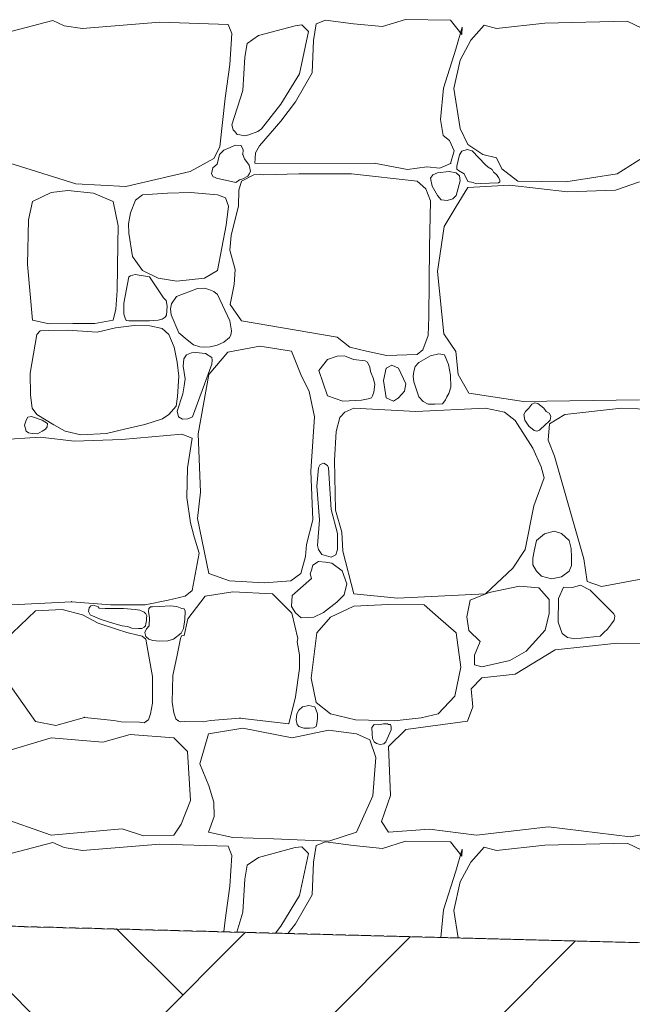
# Model space of a CAD drawing. Header units: millimetres. Extents: x 16408 to 141596, y -21057 to 26364.
# Tile 105 of 144: x 62148 to 62813, y -5525 to -4457. Entities that reach past the tile are written whole.
import ezdxf

# ---------------------------------------------------------------- set-up
doc = ezdxf.new("R2010")
doc.units = ezdxf.units.MM
doc.header["$MEASUREMENT"] = 0
doc.linetypes.add('Wipeout_Contour', pattern=[1000, 0, -1000])
doc.layers.add('0_Nr_pióra__1', color=7, linetype='Continuous', lineweight=13)
doc.layers.add('0_Nr_pióra__101', color=7, linetype='Continuous', lineweight=5, true_color=0xb2b2b2)
doc.layers.add('_elementy3d_Nr_pióra__101', color=7, linetype='Continuous', lineweight=5, true_color=0xb2b2b2)
doc.layers.add('_elementy3d', color=7, linetype='Continuous')

# ---------------------------------------------------------------- blocks, each defined once
blk = doc.blocks.new('*X6')
at = {"layer": '_elementy3d_Nr_pióra__101', "color": 253, "linetype": 'Continuous', "lineweight": 5, "true_color": 0xb2b2b2}
for p, q in [((62100, -4480.1), (62183.9, -4458.2)), ((62183.9, -4458.2), (62196.1, -4463.9)), ((62216.1, -4466.9), (62300, -4460.2)), ((62300, -4460.2), (62374.1, -4462.4)), ((62374.1, -4462.4), (62378, -4472.3)), ((62454.1, -4462.9), (62446.7, -4463.9)), ((62461.2, -4470.3), (62454.1, -4462.9)), ((62469.5, -4461.7), (62466.8, -4479.8)), ((62479.9, -4457.7), (62469.5, -4461.7)), ((62510.1, -4461.7), (62479.9, -4457.7)), ((62541.8, -4464.7), (62510.1, -4461.7)), ((62566.6, -4457), (62541.8, -4464.7)), ((62615.6, -4457.7), (62566.6, -4457)), ((62627.8, -4473.3), (62615.6, -4457.7)), ((62652, -4463.2), (62637.7, -4479.5)), ((62665.4, -4466.9), (62652, -4463.2)), ((62717.7, -4461.2), (62665.4, -4466.9)), ((62807.3, -4459), (62717.7, -4461.2)), ((62823.9, -4466.9), (62807.3, -4459)), ((62196.1, -4463.9), (62216.1, -4466.9)), ((62378, -4472.3), (62375.8, -4505.8)), ((62446.7, -4463.9), (62407, -4474.6)), ((62451.4, -4515.9), (62461.2, -4470.3)), ((62621.3, -4489.4), (62628, -4465.4)), ((62628, -4465.4), (62627.8, -4473.3)), ((62394.7, -4483), (62392.2, -4498.1)), ((62407, -4474.6), (62394.7, -4483)), ((62466.8, -4479.8), (62465.3, -4514.9)), ((62637.7, -4479.5), (62625.8, -4501.1)), ((62607.7, -4531.5), (62621.3, -4489.4)), ((62375.8, -4505.8), (62370.9, -4542.4)), ((62392.2, -4498.1), (62390.2, -4534)), ((62625.8, -4501.1), (62619.1, -4532)), ((62431.3, -4548.9), (62451.4, -4515.9)), ((62465.3, -4514.9), (62447.2, -4546.6)), ((62390.2, -4534), (62378.2, -4571.4)), ((62604.7, -4565.5), (62607.7, -4531.5)), ((62619.1, -4532), (62626, -4575.4)), ((62370.9, -4542.4), (62365.2, -4595.4)), ((62410.3, -4575.9), (62431.3, -4548.9)), ((62447.2, -4546.6), (62431.3, -4567.4)), ((62431.3, -4567.4), (62408.3, -4594.2)), ((62607.4, -4582.8), (62604.7, -4565.5)), ((62378.2, -4571.4), (62379.5, -4576.7)), ((62379.5, -4576.7), (62381.6, -4578.8)), ((62381.6, -4578.8), (62383.8, -4581.8)), ((62396.7, -4582.1), (62406.4, -4578.7)), ((62406.4, -4578.7), (62410.3, -4575.9)), ((62626, -4575.4), (62634.4, -4592.7)), ((62383.8, -4581.8), (62386.6, -4582.4)), ((62386.6, -4582.4), (62392.2, -4583.4)), ((62392.2, -4583.4), (62396.7, -4582.1)), ((62614.4, -4588.3), (62607.4, -4582.8)), ((62619.6, -4599.6), (62614.4, -4588.3)), ((62365.2, -4595.4), (62358.5, -4607.8)), ((62369.3, -4599), (62364.7, -4603.4)), ((62376.4, -4595.8), (62369.3, -4599)), ((62381.7, -4593.6), (62376.4, -4595.8)), ((62388.2, -4593.7), (62381.7, -4593.6)), ((62390.3, -4598.6), (62388.2, -4593.7)), ((62390, -4603.4), (62390.3, -4598.6)), ((62403.9, -4601.7), (62403.3, -4608)), ((62408.3, -4594.2), (62403.9, -4601.7)), ((62615.6, -4613.3), (62619.6, -4599.6)), ((62627.6, -4600.1), (62625.4, -4603.9)), ((62633.6, -4598), (62627.6, -4600.1)), ((62638.9, -4599.6), (62633.6, -4598)), ((62634.4, -4592.7), (62650.5, -4603.4)), ((62653.4, -4614.9), (62638.9, -4599.6)), ((62208.9, -4635.5), (62120, -4607.6)), ((62358.5, -4607.8), (62333, -4621.9)), ((62364.7, -4603.4), (62362.2, -4614.2)), ((62391.7, -4608.3), (62390, -4603.4)), ((62396.9, -4615.2), (62391.7, -4608.3)), ((62403.3, -4608), (62403.2, -4612.9)), ((62403.2, -4612.9), (62405.8, -4613.3)), ((62405.8, -4613.3), (62532.6, -4613)), ((62532.6, -4613), (62568.6, -4620)), ((62625.4, -4603.9), (62622.2, -4616.2)), ((62650.5, -4603.4), (62665.4, -4607.3)), ((62665.4, -4607.3), (62671.1, -4619)), ((62796.2, -4624.4), (62823.9, -4607.3)), ((62333, -4621.9), (62263.2, -4638.2)), ((62357.5, -4618), (62356.1, -4624.7)), ((62362.2, -4614.2), (62357.5, -4618)), ((62398.4, -4621.5), (62396.9, -4615.2)), ((62397.3, -4624.3), (62398.4, -4621.5)), ((62568.6, -4620), (62589.9, -4617)), ((62589.9, -4617), (62604, -4618.5)), ((62601.5, -4623.4), (62596.4, -4625.5)), ((62614.1, -4622.1), (62601.5, -4623.4)), ((62604, -4618.5), (62615.6, -4613.3)), ((62621.6, -4623.4), (62614.1, -4622.1)), ((62625.2, -4626.8), (62621.6, -4623.4)), ((62622.2, -4616.2), (62622.4, -4619.3)), ((62622.4, -4619.3), (62624.3, -4621)), ((62624.3, -4621), (62630.4, -4624.7)), ((62656.5, -4617.2), (62653.4, -4614.9)), ((62660.8, -4620), (62656.5, -4617.2)), ((62662.3, -4622.7), (62660.8, -4620)), ((62665.4, -4625.4), (62662.3, -4622.7)), ((62671.1, -4619), (62688.7, -4632.6)), ((62356.1, -4624.7), (62358, -4627.8)), ((62358, -4627.8), (62359.3, -4628.2)), ((62359.3, -4628.2), (62362, -4629.6)), ((62362, -4629.6), (62364.7, -4629.9)), ((62364.7, -4629.9), (62382.5, -4633.8)), ((62382.5, -4633.8), (62386.4, -4630.9)), ((62388.5, -4632.3), (62385.6, -4642.3)), ((62386.4, -4630.9), (62390, -4629.9)), ((62402.1, -4625.5), (62388.5, -4632.3)), ((62390, -4629.9), (62395.5, -4626.9)), ((62395.5, -4626.9), (62397.3, -4624.3)), ((62409, -4625.1), (62402.1, -4625.5)), ((62412.3, -4625.7), (62409, -4625.1)), ((62450.7, -4624.7), (62412.3, -4625.7)), ((62507.9, -4624.4), (62450.7, -4624.7)), ((62579.2, -4632.3), (62507.9, -4624.4)), ((62588.8, -4640.8), (62579.2, -4632.3)), ((62596.4, -4625.5), (62593.6, -4629.4)), ((62593.6, -4629.4), (62595.4, -4637.9)), ((62621.6, -4648.2), (62626.1, -4632.2)), ((62626.1, -4632.2), (62625.2, -4626.8)), ((62630.4, -4624.7), (62634.3, -4632.7)), ((62634.3, -4632.7), (62639.9, -4633.8)), ((62639.9, -4633.8), (62643.2, -4635.2)), ((62648.1, -4634.9), (62667.5, -4634.3)), ((62667.7, -4628.6), (62665.4, -4625.4)), ((62667.5, -4634.3), (62669, -4633.2)), ((62668.9, -4631.2), (62667.7, -4628.6)), ((62669, -4633.2), (62668.9, -4631.2)), ((62688.7, -4632.6), (62740.7, -4633.1)), ((62740.7, -4633.1), (62796.2, -4624.4)), ((62820.7, -4633.3), (62794.7, -4642.2)), ((62182, -4644.8), (62161.7, -4654.4)), ((62200.2, -4642.7), (62182, -4644.8)), ((62228, -4645.5), (62200.2, -4642.7)), ((62263.2, -4638.2), (62208.9, -4635.5)), ((62333.4, -4644.6), (62308.1, -4645.5)), ((62362.6, -4647.2), (62333.4, -4644.6)), ((62385.6, -4642.3), (62385.3, -4659.4)), ((62593.8, -4653.8), (62588.8, -4640.8)), ((62595.4, -4637.9), (62601.5, -4648.2)), ((62634.4, -4639.3), (62621.6, -4659.8)), ((62679.5, -4636.8), (62634.4, -4639.3)), ((62643.2, -4635.2), (62648.1, -4634.9)), ((62742.4, -4644), (62679.5, -4636.8)), ((62794.7, -4642.2), (62742.4, -4644)), ((62161.7, -4654.4), (62157.4, -4674.5)), ((62249.4, -4654.4), (62228, -4645.5)), ((62254.6, -4681.1), (62249.4, -4654.4)), ((62273.7, -4653.1), (62268.2, -4666.7)), ((62281.2, -4647.2), (62273.7, -4653.1)), ((62308.1, -4645.5), (62281.2, -4647.2)), ((62371.3, -4650.5), (62362.6, -4647.2)), ((62374.5, -4659.7), (62371.3, -4650.5)), ((62592.5, -4704.2), (62593.8, -4653.8)), ((62601.5, -4648.2), (62605.5, -4652.8)), ((62605.5, -4652.8), (62612, -4653.5)), ((62612, -4653.5), (62618.1, -4651.6)), ((62618.1, -4651.6), (62621.6, -4648.2)), ((62372.1, -4680.3), (62374.5, -4659.7)), ((62385.3, -4659.4), (62377.2, -4691.5)), ((62621.6, -4659.8), (62608.7, -4681.6)), ((62157.4, -4674.5), (62156.4, -4723)), ((62268.2, -4666.7), (62266.1, -4678.8)), ((62254.4, -4700.9), (62254.6, -4681.1)), ((62266.1, -4678.8), (62266.3, -4689)), ((62362.6, -4729.2), (62372.1, -4680.3)), ((62608.7, -4681.6), (62601.5, -4730.4)), ((62266.3, -4689), (62270.4, -4714.1)), ((62377.2, -4691.5), (62376.1, -4707.2)), ((62253.7, -4751.1), (62254.4, -4700.9)), ((62376.1, -4707.2), (62381.6, -4728.2)), ((62591.8, -4779.6), (62592.5, -4704.2)), ((62270.4, -4714.1), (62281.2, -4729.2)), ((62156.4, -4723), (62161.7, -4783.2)), ((62281.2, -4729.2), (62298, -4737.8)), ((62348.6, -4737.5), (62362.6, -4729.2)), ((62381.6, -4728.2), (62380.7, -4744.6)), ((62601.5, -4730.4), (62608.4, -4798)), ((62266.3, -4736.4), (62261, -4764.8)), ((62268.2, -4735.1), (62266.3, -4736.4)), ((62273.3, -4733.7), (62268.2, -4735.1)), ((62288.9, -4736.4), (62273.3, -4733.7)), ((62299.5, -4752.4), (62288.9, -4736.4)), ((62298, -4737.8), (62318.5, -4741.1)), ((62318.5, -4741.1), (62348.6, -4737.5)), ((62252.2, -4771.2), (62253.7, -4751.1)), ((62340.9, -4749), (62317.9, -4757.4)), ((62348.5, -4748.7), (62340.9, -4749)), ((62353.3, -4749.8), (62348.5, -4748.7)), ((62358.4, -4752), (62353.3, -4749.8)), ((62380.7, -4744.6), (62376.4, -4766.1)), ((62304.1, -4758.9), (62299.5, -4752.4)), ((62306.9, -4762), (62304.1, -4758.9)), ((62307.8, -4768), (62306.9, -4762)), ((62317.9, -4757.4), (62312.6, -4765.5)), ((62362.5, -4755.4), (62358.4, -4752)), ((62376, -4784), (62362.5, -4755.4)), ((62249.4, -4783.2), (62252.2, -4771.2)), ((62261, -4764.8), (62260.8, -4776.9)), ((62307, -4777.8), (62307.8, -4768)), ((62312.6, -4765.5), (62311.4, -4770.9)), ((62311.4, -4770.9), (62312.3, -4777.6)), ((62376.4, -4766.1), (62388.5, -4783.9)), ((62161.7, -4783.2), (62179.9, -4787.3)), ((62229.5, -4786.9), (62249.4, -4783.2)), ((62260.8, -4776.9), (62262.3, -4781.1)), ((62262.3, -4781.1), (62263.3, -4783.5)), ((62263.3, -4783.5), (62266.3, -4784)), ((62288.9, -4784), (62298.2, -4783.2)), ((62298.2, -4783.2), (62302.6, -4782.2)), ((62302.6, -4782.2), (62305.8, -4779.8)), ((62305.8, -4779.8), (62307, -4777.8)), ((62312.3, -4777.6), (62320.6, -4796.8)), ((62388.5, -4783.9), (62492.5, -4801.6)), ((62591.3, -4799.7), (62591.8, -4779.6)), ((62179.2, -4794.4), (62170.2, -4794.7)), ((62200, -4794.1), (62179.2, -4794.4)), ((62179.9, -4787.3), (62205.4, -4787)), ((62231.8, -4796.1), (62200, -4794.1)), ((62205.4, -4787), (62229.5, -4786.9)), ((62251.8, -4791.7), (62231.8, -4796.1)), ((62272.2, -4788.9), (62251.8, -4791.7)), ((62266.3, -4784), (62288.9, -4784)), ((62289.2, -4789.2), (62272.2, -4788.9)), ((62302.4, -4792.1), (62289.2, -4789.2)), ((62309.6, -4798.9), (62302.4, -4792.1)), ((62377.7, -4794.9), (62376, -4784)), ((62166.4, -4798.9), (62159.1, -4840.8)), ((62170.2, -4794.7), (62166.4, -4798.9)), ((62315.4, -4812.6), (62309.6, -4798.9)), ((62320.6, -4796.8), (62329.5, -4804.4)), ((62329.5, -4804.4), (62336.4, -4809.8)), ((62369.4, -4807.2), (62375.4, -4802.2)), ((62375.4, -4802.2), (62377.1, -4799.6)), ((62377.1, -4799.6), (62377.7, -4794.9)), ((62492.5, -4801.6), (62506.3, -4812.5)), ((62585.3, -4815.5), (62591.3, -4799.7)), ((62608.4, -4798), (62621.3, -4817.1)), ((62318.8, -4828.6), (62315.4, -4812.6)), ((62336.4, -4809.8), (62343.2, -4812.3)), ((62343.2, -4812.3), (62347.4, -4812.6)), ((62347.4, -4812.6), (62354.6, -4812.1)), ((62354.6, -4812.1), (62362.2, -4810.3)), ((62362.2, -4810.3), (62369.4, -4807.2)), ((62408.6, -4811.4), (62373.9, -4817.8)), ((62442.7, -4816.9), (62408.6, -4811.4)), ((62506.3, -4812.5), (62524.1, -4816.7)), ((62579.2, -4820.6), (62585.3, -4815.5)), ((62325.9, -4825.3), (62325.2, -4833)), ((62329, -4821), (62325.9, -4825.3)), ((62334.3, -4818.8), (62329, -4821)), ((62339, -4818.2), (62334.3, -4818.8)), ((62349.6, -4819.4), (62339, -4818.2)), ((62356.4, -4823.8), (62349.6, -4819.4)), ((62373.9, -4817.8), (62353.3, -4842.1)), ((62356.3, -4830.9), (62356.7, -4826.7)), ((62356.7, -4826.7), (62356.4, -4823.8)), ((62452.9, -4842.1), (62442.7, -4816.9)), ((62481.9, -4826), (62472.7, -4837.7)), ((62492.4, -4822.4), (62481.9, -4826)), ((62500.4, -4821.8), (62492.4, -4822.4)), ((62502.2, -4822.6), (62500.4, -4821.8)), ((62510.1, -4826), (62502.2, -4822.6)), ((62523, -4827.5), (62510.1, -4826)), ((62524.1, -4816.7), (62546.1, -4821.7)), ((62546.1, -4821.7), (62579.2, -4820.6)), ((62593.9, -4821.8), (62581.2, -4829.2)), ((62602.7, -4819.8), (62593.9, -4821.8)), ((62608.9, -4820.7), (62602.7, -4819.8)), ((62611.4, -4826.8), (62608.9, -4820.7)), ((62621.3, -4817.1), (62623.8, -4842.1)), ((62320.7, -4843.8), (62318.8, -4828.6)), ((62325.2, -4833), (62327.5, -4847)), ((62335.5, -4887.9), (62356.3, -4830.9)), ((62525.5, -4828.7), (62523, -4827.5)), ((62527.8, -4834.2), (62525.5, -4828.7)), ((62528.7, -4838.9), (62527.8, -4834.2)), ((62545.8, -4835.4), (62542.6, -4848.6)), ((62551.9, -4832.2), (62545.8, -4835.4)), ((62558.9, -4835.4), (62551.9, -4832.2)), ((62566.8, -4852.3), (62558.9, -4835.4)), ((62577.1, -4833.5), (62575.6, -4838.9)), ((62581.2, -4829.2), (62577.1, -4833.5)), ((62613.2, -4831.4), (62611.4, -4826.8)), ((62615.3, -4842.7), (62613.2, -4831.4)), ((62159.1, -4840.8), (62159.5, -4864.6)), ((62319.1, -4865.9), (62320.7, -4843.8)), ((62327.5, -4847), (62326.4, -4854.4)), ((62353.3, -4842.1), (62341.7, -4906.5)), ((62462.1, -4860.7), (62452.9, -4842.1)), ((62472.7, -4837.7), (62481.9, -4865.4)), ((62531.8, -4847), (62528.7, -4838.9)), ((62533.4, -4853), (62531.8, -4847)), ((62575.6, -4838.9), (62574.8, -4844.1)), ((62574.8, -4844.1), (62575.7, -4850)), ((62615.9, -4856), (62615.3, -4842.7)), ((62623.8, -4842.1), (62635.4, -4862.4)), ((62326.4, -4854.4), (62324.8, -4863)), ((62532.1, -4861.4), (62533.4, -4853)), ((62542.6, -4848.6), (62545.8, -4867.6)), ((62565.6, -4860.2), (62566.8, -4852.3)), ((62575.7, -4850), (62581.2, -4866.4)), ((62613.6, -4862.6), (62615.9, -4856)), ((62159.5, -4864.6), (62161.5, -4878.5)), ((62317.5, -4876.4), (62319.1, -4865.9)), ((62324.8, -4863), (62318.7, -4881.8)), ((62467.8, -4887.9), (62462.1, -4860.7)), ((62481.9, -4865.4), (62498.7, -4871.1)), ((62519, -4869.9), (62526.2, -4868.6)), ((62526.2, -4868.6), (62529.6, -4867.3)), ((62529.6, -4867.3), (62530.7, -4865.4)), ((62530.7, -4865.4), (62532.1, -4861.4)), ((62545.8, -4867.6), (62553.6, -4870.9)), ((62553.6, -4870.9), (62558.9, -4867.6)), ((62558.9, -4867.6), (62565.6, -4860.2)), ((62581.2, -4866.4), (62585.8, -4871.4)), ((62610.2, -4869.7), (62611.4, -4866.4)), ((62611.4, -4866.4), (62613.6, -4862.6)), ((62635.4, -4862.4), (62694.6, -4871.6)), ((62161.5, -4878.5), (62166.4, -4885.4)), ((62309.6, -4885.4), (62317.5, -4876.4)), ((62498.7, -4871.1), (62519, -4869.9)), ((62510.6, -4878.5), (62500.7, -4883)), ((62578, -4882.2), (62510.6, -4878.5)), ((62653.4, -4878.5), (62578, -4882.2)), ((62585.8, -4871.4), (62591.1, -4874.2)), ((62591.1, -4874.2), (62598.5, -4874.3)), ((62598.5, -4874.3), (62606.7, -4874.1)), ((62606.7, -4874.1), (62608.4, -4872.1)), ((62608.4, -4872.1), (62610.2, -4869.7)), ((62674.1, -4883), (62653.4, -4878.5)), ((62694.6, -4871.6), (62820.7, -4869.6)), ((62700.6, -4878.5), (62697, -4882.2)), ((62703.9, -4874.3), (62700.6, -4878.5)), ((62707.1, -4872.9), (62703.9, -4874.3)), ((62710.2, -4873.6), (62707.1, -4872.9)), ((62716.7, -4878.5), (62710.2, -4873.6)), ((62719.4, -4882.4), (62716.7, -4878.5)), ((62800.9, -4878.5), (62739.7, -4885.7)), ((62910.1, -4884), (62800.9, -4878.5)), ((62156.6, -4888.5), (62154.9, -4891.5)), ((62160.6, -4887.8), (62156.6, -4888.5)), ((62172.3, -4891.5), (62160.6, -4887.8)), ((62166.4, -4885.4), (62184.7, -4896.9)), ((62283.5, -4896.4), (62303, -4890.1)), ((62303, -4890.1), (62309.6, -4885.4)), ((62318.7, -4881.8), (62320.1, -4888.2)), ((62320.1, -4888.2), (62324.4, -4890.5)), ((62324.4, -4890.5), (62330.5, -4890.2)), ((62330.5, -4890.2), (62335.5, -4887.9)), ((62464, -4947.1), (62467.8, -4887.9)), ((62495.5, -4888.9), (62491.3, -4903.8)), ((62500.7, -4883), (62495.5, -4888.9)), ((62685.5, -4891.9), (62674.1, -4883)), ((62697, -4882.2), (62694.9, -4885.5)), ((62694.9, -4885.5), (62696, -4891.7)), ((62722.4, -4884), (62719.4, -4882.4)), ((62724.3, -4887.2), (62722.4, -4884)), ((62739.7, -4885.7), (62723.1, -4895.6)), ((62723.7, -4891.5), (62724.3, -4887.2)), ((62154.9, -4891.5), (62153.2, -4897.1)), ((62153.2, -4897.1), (62154.9, -4903.7)), ((62177.9, -4895.2), (62172.3, -4891.5)), ((62176, -4901.5), (62177.6, -4898.8)), ((62177.6, -4898.8), (62177.9, -4895.2)), ((62184.7, -4896.9), (62197, -4903.7)), ((62242, -4906.1), (62262.9, -4900.9)), ((62262.9, -4900.9), (62283.5, -4896.4)), ((62705, -4921.9), (62685.5, -4891.9)), ((62696, -4891.7), (62700.6, -4898.3)), ((62700.6, -4898.3), (62706.2, -4902.8)), ((62711.9, -4902.7), (62714, -4900.6)), ((62714, -4900.6), (62716.7, -4898.3)), ((62716.7, -4898.3), (62723.7, -4891.5)), ((62723.1, -4895.6), (62721.4, -4913.2)), ((62169.9, -4910.2), (62125.1, -4912.9)), ((62154.9, -4903.7), (62157.3, -4905.4)), ((62157.3, -4905.4), (62161.3, -4906.3)), ((62161.3, -4906.3), (62167.2, -4906.6)), ((62167.2, -4906.6), (62172.3, -4903.7)), ((62207.2, -4914.4), (62169.9, -4910.2)), ((62172.3, -4903.7), (62176, -4901.5)), ((62197, -4903.7), (62214.1, -4907.6)), ((62214.1, -4907.6), (62242, -4906.1)), ((62324, -4907), (62258.8, -4912.7)), ((62334.9, -4911.1), (62324, -4907)), ((62329.8, -4943.2), (62334.9, -4911.1)), ((62341.7, -4906.5), (62344.2, -4969.7)), ((62491.3, -4903.8), (62489.6, -4935)), ((62706.2, -4902.8), (62709, -4903.6)), ((62709, -4903.6), (62711.9, -4902.7)), ((62258.8, -4912.7), (62207.2, -4914.4)), ((62713.7, -4942.2), (62705, -4921.9)), ((62721.4, -4913.2), (62728.4, -4930.8)), ((62728.4, -4930.8), (62749.9, -5006.6)), ((62329.3, -4975.7), (62329.8, -4943.2)), ((62472.2, -4943.2), (62470.4, -4963.3)), ((62474.1, -4939.7), (62472.2, -4943.2)), ((62478, -4938.3), (62474.1, -4939.7)), ((62481.8, -4940.8), (62478, -4938.3)), ((62482.9, -4943.2), (62481.8, -4940.8)), ((62486, -4988.6), (62482.9, -4943.2)), ((62489.6, -4935), (62490.8, -4989.2)), ((62717.2, -4954.1), (62713.7, -4942.2)), ((62466, -4999.6), (62464, -4947.1)), ((62705.8, -4984.5), (62717.2, -4954.1)), ((62470.4, -4963.3), (62473.1, -4999.9)), ((62333.1, -5002.9), (62329.3, -4975.7)), ((62344.2, -4969.7), (62340.7, -4998.2)), ((62696.4, -5032.1), (62705.8, -4984.5)), ((62492.8, -5014.7), (62486, -4988.6)), ((62490.8, -4989.2), (62497.5, -5013)), ((62337.3, -5018.1), (62333.1, -5002.9)), ((62340.7, -4998.2), (62353.3, -5058.1)), ((62459.3, -5026.6), (62466, -4999.6)), ((62473.1, -4999.9), (62471, -5027.5)), ((62749.9, -5006.6), (62760.3, -5042.2)), ((62342.6, -5036.1), (62337.3, -5018.1)), ((62492.7, -5032.1), (62492.8, -5014.7)), ((62497.5, -5013), (62498.7, -5033.6)), ((62717.6, -5015.1), (62708.9, -5022.2)), ((62727.9, -5012.2), (62717.6, -5015.1)), ((62736.1, -5014.6), (62727.9, -5012.2)), ((62744.1, -5022.2), (62736.1, -5014.6)), ((62458.1, -5039.5), (62459.3, -5026.6)), ((62471, -5027.5), (62472.2, -5032.1)), ((62708.9, -5022.2), (62706.1, -5033.9)), ((62746.4, -5030.8), (62744.1, -5022.2)), ((62334.9, -5076.4), (62342.6, -5036.1)), ((62452.9, -5058.1), (62458.1, -5039.5)), ((62472.2, -5032.1), (62475.9, -5037.2)), ((62475.9, -5037.2), (62485.9, -5040.3)), ((62485.9, -5040.3), (62491, -5037.7)), ((62491, -5037.7), (62492.7, -5032.1)), ((62498.7, -5033.6), (62510.6, -5079.9)), ((62683, -5052.2), (62696.4, -5032.1)), ((62706.1, -5033.9), (62704.9, -5041.2)), ((62746.7, -5040.2), (62746.4, -5030.8)), ((62746.7, -5049.2), (62746.7, -5040.2)), ((62466.2, -5048.8), (62464.4, -5054.2)), ((62472.2, -5044.8), (62466.2, -5048.8)), ((62479.6, -5045.7), (62472.2, -5044.8)), ((62486.6, -5046.8), (62479.6, -5045.7)), ((62497.7, -5055.1), (62486.6, -5046.8)), ((62704.9, -5041.2), (62704.8, -5048.6)), ((62704.8, -5048.6), (62708.9, -5055.4)), ((62744.1, -5055.4), (62746.7, -5049.2)), ((62760.3, -5042.2), (62763.7, -5066.8)), ((62353.3, -5058.1), (62375.6, -5065.8)), ((62442, -5065.8), (62452.9, -5058.1)), ((62464.4, -5054.2), (62463, -5058.4)), ((62463, -5058.4), (62464.4, -5063.3)), ((62503, -5069.1), (62497.7, -5055.1)), ((62653.4, -5079.9), (62683, -5052.2)), ((62708.9, -5055.4), (62714.1, -5061)), ((62714.1, -5061), (62725.2, -5063.8)), ((62735.9, -5061.7), (62744.1, -5055.4)), ((62779.3, -5072), (62835.8, -5061.6)), ((62375.6, -5065.8), (62413.3, -5068)), ((62413.3, -5068), (62442, -5065.8)), ((62464.4, -5063.3), (62443.6, -5081.8)), ((62500.2, -5081.2), (62503, -5069.1)), ((62690.4, -5071.7), (62657.5, -5078.7)), ((62711.5, -5073.5), (62690.4, -5071.7)), ((62725.2, -5063.8), (62735.9, -5061.7)), ((62756.6, -5070.8), (62747.9, -5073)), ((62767, -5075.9), (62756.6, -5070.8)), ((62763.7, -5066.8), (62779.3, -5072)), ((62309.1, -5086.8), (62327.3, -5082.4)), ((62327.3, -5082.4), (62334.9, -5076.4)), ((62330.2, -5107.3), (62349.1, -5082.6)), ((62349.1, -5082.6), (62379.1, -5077.9)), ((62379.1, -5077.9), (62422.2, -5079.9)), ((62422.2, -5079.9), (62443.2, -5100.9)), ((62443.6, -5081.8), (62443, -5093.9)), ((62492.2, -5089), (62500.2, -5081.2)), ((62510.6, -5079.9), (62557.9, -5084.8)), ((62557.9, -5084.8), (62653.4, -5079.9)), ((62657.5, -5078.7), (62636.9, -5086.8)), ((62722.6, -5086.3), (62711.5, -5073.5)), ((62738.2, -5072.7), (62732.7, -5085.1)), ((62747.9, -5073), (62738.2, -5072.7)), ((62792.7, -5101.7), (62767, -5075.9)), ((62115.5, -5093.1), (62204.2, -5088.6)), ((62204.2, -5088.6), (62246.4, -5091.8)), ((62225, -5093.1), (62223.2, -5095.1)), ((62228.6, -5092.8), (62225, -5093.1)), ((62231.2, -5093.3), (62228.6, -5092.8)), ((62233.1, -5094.2), (62231.2, -5093.3)), ((62246.4, -5091.8), (62284.1, -5091.8)), ((62284.1, -5091.8), (62309.1, -5086.8)), ((62311.2, -5093.2), (62300, -5093.7)), ((62318.5, -5093.9), (62311.2, -5093.2)), ((62477.6, -5100.3), (62492.2, -5089)), ((62510.6, -5093.5), (62485.3, -5105.2)), ((62548.2, -5091.5), (62510.6, -5093.5)), ((62586.9, -5091.8), (62548.2, -5091.5)), ((62602.2, -5105.2), (62586.9, -5091.8)), ((62636.9, -5086.8), (62633.2, -5104.8)), ((62722.4, -5101.2), (62722.6, -5086.3)), ((62732.7, -5085.1), (62732.3, -5110.6)), ((62164.9, -5098.6), (62131.6, -5130.3)), ((62194.1, -5097), (62164.9, -5098.6)), ((62215.9, -5102.9), (62194.1, -5097)), ((62233, -5111.7), (62215.9, -5102.9)), ((62223.2, -5095.1), (62222.6, -5099.1)), ((62222.6, -5099.1), (62224.3, -5102.9)), ((62224.3, -5102.9), (62235, -5107.4)), ((62234.2, -5095.4), (62233.1, -5094.2)), ((62240.6, -5095.9), (62234.2, -5095.4)), ((62260.5, -5095.8), (62240.6, -5095.9)), ((62273.3, -5097), (62260.5, -5095.8)), ((62278.3, -5097.8), (62273.3, -5097)), ((62282.9, -5100), (62278.3, -5097.8)), ((62284.8, -5101.7), (62282.9, -5100)), ((62285.9, -5103.9), (62284.8, -5101.7)), ((62285.6, -5106.4), (62285.9, -5103.9)), ((62288, -5095.8), (62287.8, -5099.6)), ((62287.8, -5099.6), (62288.9, -5105.7)), ((62289.8, -5094), (62288, -5095.8)), ((62292.1, -5094.3), (62289.8, -5094)), ((62300, -5093.7), (62292.1, -5094.3)), ((62324, -5095.8), (62318.5, -5093.9)), ((62326.4, -5096.2), (62324, -5095.8)), ((62327.6, -5098.8), (62326.4, -5096.2)), ((62327.2, -5107.8), (62327.6, -5098.8)), ((62443, -5093.9), (62447.3, -5100.5)), ((62443.2, -5100.9), (62449.6, -5128.3)), ((62447.3, -5100.5), (62453.3, -5106.2)), ((62467, -5105.2), (62477.6, -5100.3)), ((62718.1, -5119.6), (62722.4, -5101.2)), ((62793.7, -5104.3), (62792.7, -5101.7)), ((62793.1, -5108.5), (62793.7, -5104.3)), ((62253, -5118.5), (62233, -5111.7)), ((62235, -5107.4), (62250.1, -5112.2)), ((62250.1, -5112.2), (62259.1, -5114.6)), ((62259.1, -5114.6), (62264.8, -5115.6)), ((62282.9, -5116.3), (62284.2, -5114.7)), ((62284.2, -5114.7), (62284.7, -5112.4)), ((62284.7, -5112.4), (62285.4, -5109)), ((62285.4, -5109), (62285.6, -5106.4)), ((62288.3, -5114.6), (62285.4, -5118.1)), ((62288.9, -5105.7), (62288.3, -5114.6)), ((62325.6, -5117.8), (62327.2, -5107.8)), ((62326.4, -5125.2), (62330.2, -5107.3)), ((62453.3, -5106.2), (62467, -5105.2)), ((62485.3, -5105.2), (62470.2, -5122.2)), ((62621.6, -5122.5), (62602.2, -5105.2)), ((62633.2, -5104.8), (62635.2, -5119.8)), ((62732.3, -5110.6), (62736.8, -5123.1)), ((62786, -5118.3), (62790.2, -5112.7)), ((62790.2, -5112.7), (62793.1, -5108.5)), ((62264, -5121.9), (62253, -5118.5)), ((62275.9, -5125), (62264, -5121.9)), ((62264.8, -5115.6), (62269.4, -5117.1)), ((62269.4, -5117.1), (62276.9, -5117.8)), ((62280.9, -5126), (62275.9, -5125)), ((62276.9, -5117.8), (62280.3, -5117.5)), ((62280.3, -5117.5), (62282.9, -5116.3)), ((62285.4, -5118.1), (62283.8, -5122)), ((62283.8, -5122), (62284.6, -5126.3)), ((62314.8, -5129.3), (62323.2, -5122.7)), ((62322.4, -5128.3), (62323.4, -5125.5)), ((62323.2, -5122.7), (62325.6, -5117.8)), ((62323.4, -5125.5), (62326.4, -5125.2)), ((62470.2, -5122.2), (62464.3, -5171.5)), ((62626.8, -5159.4), (62621.6, -5122.5)), ((62635.2, -5119.8), (62647.6, -5131.9)), ((62697.6, -5142.3), (62718.1, -5119.6)), ((62736.8, -5123.1), (62742.5, -5127.3)), ((62778.1, -5126), (62781.9, -5121.8)), ((62781.8, -5122), (62786, -5118.3)), ((62284.9, -5129.3), (62280.9, -5126)), ((62284.6, -5126.3), (62288, -5129.3)), ((62288, -5147.7), (62284.9, -5129.3)), ((62288, -5129.3), (62292.4, -5130.6)), ((62292.4, -5130.6), (62299.5, -5131.3)), ((62299.5, -5131.3), (62308.7, -5131.1)), ((62308.7, -5131.1), (62314.8, -5129.3)), ((62318.8, -5146.6), (62322.4, -5128.3)), ((62449.6, -5128.3), (62449.1, -5132.1)), ((62449.1, -5132.1), (62451.5, -5146.2)), ((62647.6, -5131.9), (62641.4, -5146.5)), ((62796.4, -5133.4), (62729.1, -5140.8)), ((62742.5, -5127.3), (62750.4, -5128.7)), ((62750.4, -5128.7), (62778.1, -5126)), ((62827.4, -5133.9), (62796.4, -5133.4)), ((62314.2, -5168.6), (62318.8, -5146.6)), ((62451.5, -5146.2), (62451.6, -5161)), ((62641.4, -5146.5), (62641.6, -5156.9)), ((62679.8, -5152.5), (62697.6, -5142.3)), ((62729.1, -5140.8), (62685.7, -5167.1)), ((62292, -5169.8), (62288, -5147.7)), ((62641.6, -5156.9), (62649.6, -5159.2)), ((62649.6, -5159.2), (62679.8, -5152.5)), ((62451.6, -5161), (62447.1, -5191.9)), ((62620.1, -5190.9), (62626.8, -5159.4)), ((62685.7, -5167.1), (62649.6, -5171.3)), ((62292, -5198.6), (62292, -5169.8)), ((62313.4, -5197.5), (62314.2, -5168.6)), ((62464.3, -5171.5), (62469.5, -5198)), ((62649.6, -5171.3), (62637.9, -5183.2)), ((62137.5, -5179.3), (62164.9, -5218.6)), ((62637.9, -5183.2), (62639.6, -5202.5)), ((62289.9, -5210.3), (62292, -5198.6)), ((62315.2, -5209.2), (62313.4, -5197.5)), ((62447.1, -5191.9), (62439.9, -5220.9)), ((62469.5, -5198), (62485.3, -5210.2)), ((62602.2, -5210.2), (62620.1, -5190.9)), ((62287.5, -5216.6), (62289.9, -5210.3)), ((62317.4, -5215.5), (62315.2, -5209.2)), ((62448.6, -5210.3), (62448.1, -5216.7)), ((62450.9, -5206.2), (62448.6, -5210.3)), ((62454.8, -5202.6), (62450.9, -5206.2)), ((62461.5, -5201.1), (62454.8, -5202.6)), ((62468.2, -5202.7), (62461.5, -5201.1)), ((62469.5, -5206.2), (62468.2, -5202.7)), ((62471, -5210), (62469.5, -5206.2)), ((62471.2, -5215.3), (62471, -5210)), ((62485.3, -5210.2), (62512.3, -5216.6)), ((62583.7, -5214.4), (62602.2, -5210.2)), ((62639.6, -5202.5), (62633.9, -5218.1)), ((62164.9, -5218.6), (62187.1, -5222.8)), ((62187.1, -5222.8), (62218, -5214)), ((62218, -5214), (62249.9, -5217.5)), ((62249.9, -5217.5), (62257.9, -5219)), ((62257.9, -5219), (62277.8, -5219.3)), ((62277.8, -5219.3), (62282.9, -5219.9)), ((62282.9, -5219.9), (62284.9, -5218.6)), ((62284.9, -5218.6), (62287.5, -5216.6)), ((62319.9, -5217.6), (62317.4, -5215.5)), ((62321.9, -5219), (62319.9, -5217.6)), ((62327, -5218.5), (62321.9, -5219)), ((62346.9, -5218.7), (62327, -5218.5)), ((62354.9, -5217.5), (62346.9, -5218.7)), ((62386.9, -5214.8), (62354.9, -5217.5)), ((62439.9, -5220.9), (62386.9, -5214.8)), ((62448.1, -5216.7), (62449, -5221.6)), ((62449, -5221.6), (62450.9, -5223.8)), ((62469.5, -5223.8), (62470.5, -5220.5)), ((62470.5, -5220.5), (62471.2, -5215.3)), ((62512.3, -5216.6), (62554.2, -5217.9)), ((62532.5, -5221.6), (62530.1, -5225)), ((62537.8, -5222), (62532.5, -5221.6)), ((62542.9, -5220.9), (62537.8, -5222)), ((62547, -5221.1), (62542.9, -5220.9)), ((62548.3, -5221.6), (62547, -5221.1)), ((62550.3, -5221.9), (62548.3, -5221.6)), ((62554.2, -5217.9), (62583.7, -5214.4)), ((62633.9, -5218.1), (62567.1, -5227.3)), ((62343.4, -5264.4), (62352.6, -5231.7)), ((62352.6, -5231.7), (62390, -5225.8)), ((62390, -5225.8), (62443.5, -5236.2)), ((62443.5, -5236.2), (62482.9, -5228)), ((62450.9, -5223.8), (62456.2, -5225.6)), ((62456.2, -5225.6), (62462.5, -5225.7)), ((62462.5, -5225.7), (62466.6, -5225.3)), ((62466.6, -5225.3), (62469.5, -5223.8)), ((62482.9, -5228), (62513.3, -5231.7)), ((62513.3, -5231.7), (62527.9, -5238.4)), ((62530.1, -5225), (62530.4, -5231.7)), ((62530.4, -5231.7), (62530.9, -5236.9)), ((62545.2, -5240.6), (62551, -5227.7)), ((62567.1, -5227.3), (62548.2, -5245.6)), ((62550.9, -5224.3), (62550.3, -5221.9)), ((62551, -5227.7), (62550.9, -5224.3)), ((62182.1, -5236.2), (62126.6, -5252.8)), ((62238.2, -5240.9), (62182.1, -5236.2)), ((62267.6, -5232.7), (62238.2, -5240.9)), ((62315.2, -5236.2), (62267.6, -5232.7)), ((62330, -5251), (62315.2, -5236.2)), ((62527.9, -5238.4), (62534.4, -5257.5)), ((62530.9, -5236.9), (62532.5, -5240.6)), ((62532.5, -5240.6), (62535.1, -5242.5)), ((62535.1, -5242.5), (62539.2, -5243.4)), ((62539.2, -5243.4), (62543, -5242.8)), ((62543, -5242.8), (62545.2, -5240.6)), ((62333.3, -5304.3), (62330, -5251)), ((62548.2, -5245.6), (62550.5, -5298.6)), ((62353.3, -5288.4), (62343.4, -5264.4)), ((62534.4, -5257.5), (62531.2, -5299.1)), ((62358.5, -5306), (62353.3, -5288.4)), ((62323.1, -5329.8), (62333.3, -5304.3)), ((62358.8, -5321.4), (62358.5, -5306)), ((62531.2, -5299.1), (62513.3, -5338.5)), ((62550.5, -5298.6), (62540.6, -5326.8)), ((62118.6, -5319.5), (62182.1, -5341.7)), ((62352.6, -5338.5), (62358.8, -5321.4)), ((62540.6, -5326.8), (62548.2, -5338.5)), ((62182.1, -5341.7), (62259.2, -5335)), ((62259.2, -5335), (62282.2, -5342.4)), ((62315.2, -5341.7), (62323.1, -5329.8)), ((62379.1, -5344.2), (62352.6, -5338.5)), ((62513.3, -5338.5), (62483.4, -5348.4)), ((62548.2, -5338.5), (62592.6, -5335.3)), ((62592.6, -5335.3), (62643.6, -5341.7)), ((62643.6, -5341.7), (62721.9, -5332.8)), ((62721.9, -5332.8), (62810.5, -5343.4)), ((62810.5, -5343.4), (62838.8, -5338.5)), ((62100, -5371.5), (62183.9, -5349.6)), ((62183.9, -5349.6), (62196.1, -5355.3)), ((62282.2, -5342.4), (62315.2, -5341.7)), ((62423.4, -5345.9), (62379.1, -5344.2)), ((62483.4, -5348.4), (62423.4, -5345.9)), ((62479.9, -5349.1), (62469.5, -5353.1)), ((62510.1, -5353.1), (62479.9, -5349.1)), ((62566.6, -5348.4), (62541.8, -5356.1)), ((62615.6, -5349.1), (62566.6, -5348.4)), ((62627.8, -5364.7), (62615.6, -5349.1)), ((62196.1, -5355.3), (62216.1, -5358.3)), ((62216.1, -5358.3), (62300, -5351.6)), ((62300, -5351.6), (62374.1, -5353.8)), ((62374.1, -5353.8), (62378, -5363.7)), ((62446.7, -5355.3), (62407, -5366)), ((62454.1, -5354.3), (62446.7, -5355.3)), ((62461.2, -5361.7), (62454.1, -5354.3)), ((62469.5, -5353.1), (62466.8, -5371.2)), ((62541.8, -5356.1), (62510.1, -5353.1)), ((62621.3, -5380.8), (62628, -5356.8)), ((62628, -5356.8), (62627.8, -5364.7)), ((62652, -5354.6), (62637.7, -5370.9)), ((62665.4, -5358.3), (62652, -5354.6)), ((62717.7, -5352.6), (62665.4, -5358.3)), ((62807.3, -5350.4), (62717.7, -5352.6)), ((62823.9, -5358.3), (62807.3, -5350.4)), ((62378, -5363.7), (62375.8, -5397.2)), ((62407, -5366), (62394.7, -5374.4)), ((62451.4, -5407.3), (62461.2, -5361.7)), ((62466.8, -5371.2), (62465.3, -5406.3)), ((62637.7, -5370.9), (62625.8, -5392.5)), ((62394.7, -5374.4), (62392.2, -5389.5)), ((62607.7, -5422.9), (62621.3, -5380.8)), ((62392.2, -5389.5), (62390.2, -5425.4)), ((62625.8, -5392.5), (62619.1, -5423.4)), ((62375.8, -5397.2), (62370.9, -5433.8)), ((62431.3, -5440.3), (62451.4, -5407.3)), ((62465.3, -5406.3), (62447.2, -5438)), ((62605.1, -5452.6), (62607.7, -5422.9)), ((62619.1, -5423.4), (62623.8, -5453.1)), ((62370.9, -5433.8), (62369.5, -5446.4)), ((62390.2, -5425.4), (62383.4, -5446.8)), ((62425.4, -5447.9), (62431.3, -5440.3)), ((62447.2, -5438), (62439.4, -5448.2))]:
    blk.add_line(p, q, dxfattribs=at)
for p in [(62390, -4603.4), (62615.6, -4613.3), (62545.8, -4835.4), (62558.9, -4867.6), (62716.7, -4898.3), (62204.2, -5088.6), (62218, -5214), (62284.9, -5218.6), (62284.9, -5218.6), (62319.9, -5217.6), (62319.9, -5217.6), (62386.9, -5214.8)]:
    blk.add_point(p, dxfattribs=at)
blk = doc.blocks.new('Wypełnienie_3_4', base_point=(0, 0))
at = {"color": 254, "linetype": 'Wipeout_Contour', "lineweight": 0, "ltscale": 312903.522761}
blk.add_wipeout([(63218.7, -5468.7), (64586.2, -5504.4), (64586.2, -2730), (59840.5, -2730), (59840.5, -5380)], dxfattribs=at).dxf.layer = '_elementy3d'
at = {"layer": '_elementy3d_Nr_pióra__101', "color": 253, "linetype": 'Continuous', "lineweight": 5, "true_color": 0xb2b2b2, "flags": 128}
blk.add_lwpolyline([(63218.7, -5468.7), (64586.2, -5504.4), (64586.2, -2730), (59840.5, -2730), (59840.5, -5380)], close=True, dxfattribs=at)
at = {"layer": '_elementy3d_Nr_pióra__101', "color": 253, "linetype": 'Continuous', "lineweight": 5, "true_color": 0xb2b2b2}
blk.add_blockref('*X6', (0, 0), dxfattribs=at)

msp = doc.modelspace()

# ---------------------------------------------------------------- block references
at = {"layer": '_elementy3d_Nr_pióra__101', "color": 253, "linetype": 'Continuous', "lineweight": 5, "true_color": 0xb2b2b2}
msp.add_blockref('Wypełnienie_3_4', (0, 0), dxfattribs=at)

# ---------------------------------------------------------------- next in the draw order: wipeouts: each hides what was drawn before it
at = {"color": 254, "linetype": 'Wipeout_Contour', "lineweight": 0, "ltscale": 378728.535652}
msp.add_wipeout([(59840.5, -6533.6), (64586.2, -6533.6), (64586.2, -5565.7), (64586.2, -5504.4), (63654.2, -5480), (59840.5, -5380)], dxfattribs=at)

# ---------------------------------------------------------------- next in the draw order: hatches: boundary and pattern name
at = {"layer": '0_Nr_pióra__101', "linetype": 'Continuous', "lineweight": 5, "true_color": 0xb2b2b2}
h = msp.add_hatch(dxfattribs=at)
h.set_pattern_fill('Grunt_0004', color=253, style=0, pattern_type=2)
h.set_pattern_definition([(45, (0, 0), (-275.7716, 275.7716), []), (45, (-91.9, 91.9), (-551.543, 551.543), []), (45, (-183.85, 183.85), (-551.543, 551.543), []), (135, (-275.77, 275.77), (91.92388, 91.92388), [390, -390])])
h.paths.add_polyline_path([(59840.5, -6533.6), (64586.2, -6533.6), (64586.2, -5565.7), (64586.2, -5504.4), (63654.2, -5480), (59840.5, -5380)])

# ---------------------------------------------------------------- next in the draw order: linework, layer by layer
at = {"layer": '0_Nr_pióra__1', "color": 7, "linetype": 'Continuous', "lineweight": 13}
msp.add_line((59847.5, -5381.3), (63654.2, -5480), dxfattribs=at)

doc.saveas('drawing.dxf')
